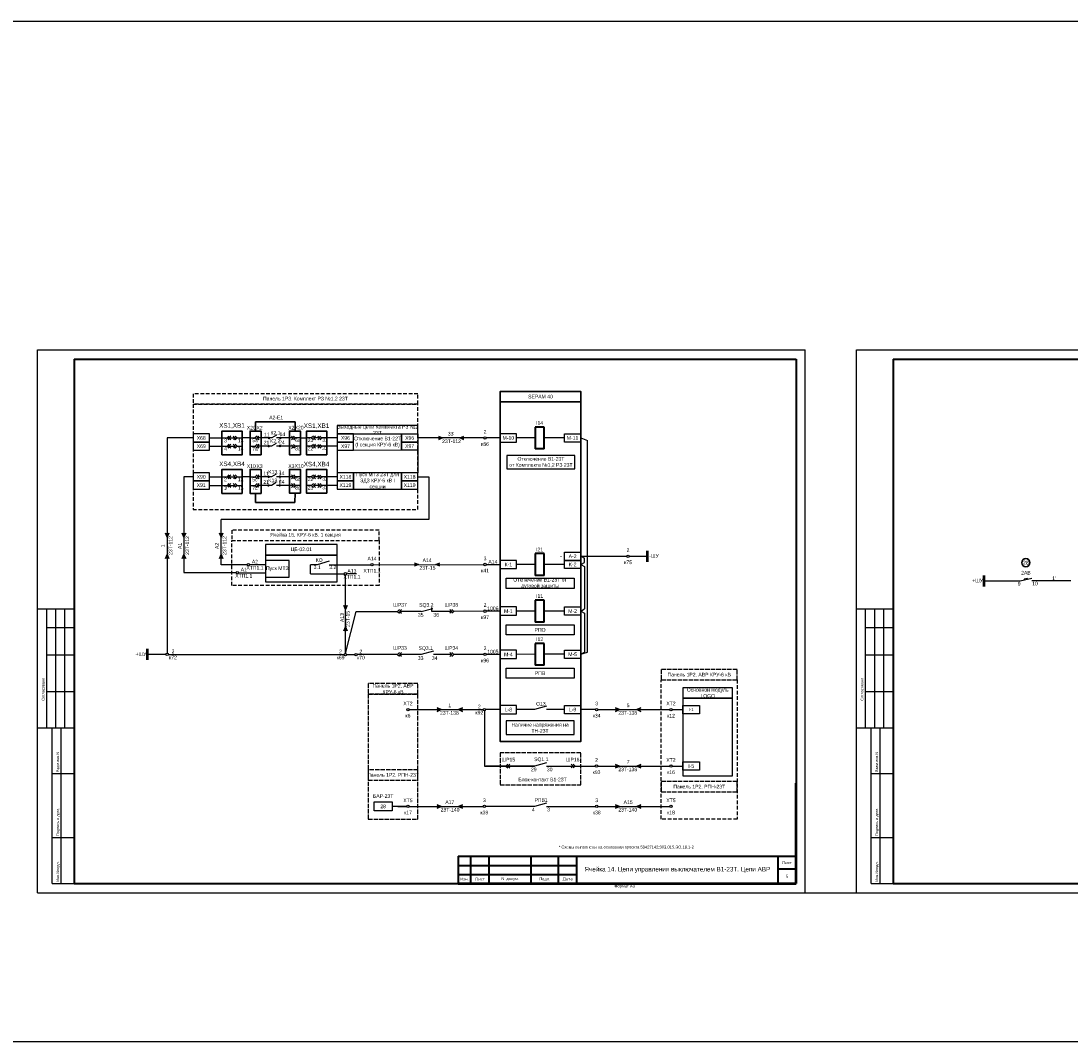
# Model space of a CAD drawing. Header units: millimetres. Extents: x 7700 to 12777, y -2533 to 2568.
# Tile 11 of 74: x 9457 to 10031, y -952 to -393. Entities that reach past the tile are written whole.
import ezdxf
from ezdxf.enums import TextEntityAlignment as Align

# ---------------------------------------------------------------- set-up
doc = ezdxf.new("R2010")
doc.units = ezdxf.units.MM
doc.linetypes.add('ACAD_ISO02W100', pattern=[15, 12, -3])
doc.linetypes.add('JIS_02_2.0', pattern=[3, 2, -1])
doc.layers.add('основная 0.5', color=7, linetype='Continuous', lineweight=50)
doc.styles.add('SIMPLEX', font='txt', dxfattribs={"height": 5})

msp = doc.modelspace()

# ---------------------------------------------------------------- hatches: boundary and pattern name
for points in [[(9592.98, -626.04, 1), (9591.58, -626.04, 1)], [(9593.2, -621.63, 1), (9591.81, -621.63, 1)], [(9599.19, -625.98, 1), (9597.8, -625.98, 1)], [(9599.42, -621.56, 1), (9598.02, -621.56, 1)], [(9592.98, -642.81, 1), (9591.58, -642.81, 1)], [(9599.19, -642.75, 1), (9597.8, -642.75, 1)], [(9592.85, -647.52, 1), (9591.46, -647.52, 1)], [(9599.09, -647.49, 1), (9597.7, -647.49, 1)]]:
    msp.add_hatch(color=256).paths.add_polyline_path(points)
h = msp.add_hatch(color=256)
h.dxf.hatch_style = 1
h.paths.add_polyline_path([(9685.2, -622.5), (9687.42, -621.55), (9685.2, -620.61)])
h = msp.add_hatch(color=256)
h.dxf.hatch_style = 1
h.paths.add_polyline_path([(9699.12, -620.61), (9696.9, -621.55), (9699.12, -622.5)])
h = msp.add_hatch(color=256)
h.dxf.hatch_style = 1
h.paths.add_polyline_path([(9535.82, -673.64), (9536.76, -675.86), (9537.71, -673.64)])
h = msp.add_hatch(color=256)
h.dxf.hatch_style = 1
h.paths.add_polyline_path([(9545.01, -673.64), (9545.95, -675.86), (9546.9, -673.64)])
h = msp.add_hatch(color=256)
h.dxf.hatch_style = 1
h.paths.add_polyline_path([(9565.36, -673.64), (9566.31, -675.86), (9567.26, -673.64)])
h = msp.add_hatch(color=256)
h.dxf.hatch_style = 1
h.paths.add_polyline_path([(9537.71, -687.56), (9536.76, -685.34), (9535.82, -687.56)])
h = msp.add_hatch(color=256)
h.dxf.hatch_style = 1
h.paths.add_polyline_path([(9546.9, -687.56), (9545.95, -685.34), (9545.01, -687.56)])
h = msp.add_hatch(color=256)
h.dxf.hatch_style = 1
h.paths.add_polyline_path([(9567.26, -687.56), (9566.31, -685.34), (9565.36, -687.56)])
h = msp.add_hatch(color=256)
h.dxf.hatch_style = 1
h.paths.add_polyline_path([(9672.04, -691.73), (9674.26, -690.79), (9672.04, -689.84)])
h = msp.add_hatch(color=256)
h.dxf.hatch_style = 1
h.paths.add_polyline_path([(9685.95, -689.84), (9683.73, -690.79), (9685.95, -691.73)])
h = msp.add_hatch(color=256)
h.dxf.hatch_style = 1
h.paths.add_polyline_path([(9633.35, -713.21), (9634.3, -715.43), (9635.25, -713.21)])
h = msp.add_hatch(color=256)
h.dxf.hatch_style = 1
h.paths.add_polyline_path([(9635.25, -727.12), (9634.3, -724.9), (9633.35, -727.12)])
h = msp.add_hatch(color=256)
h.dxf.hatch_style = 1
h.paths.add_polyline_path([(9684.47, -769.23), (9686.69, -770.18), (9684.47, -771.13)])
h = msp.add_hatch(color=256)
h.dxf.hatch_style = 1
h.paths.add_polyline_path([(9698.38, -771.13), (9696.17, -770.18), (9698.38, -769.23)])
h = msp.add_hatch(color=256)
h.dxf.hatch_style = 1
h.paths.add_polyline_path([(9782.04, -769.23), (9784.26, -770.18), (9782.04, -771.13)])
h = msp.add_hatch(color=256)
h.dxf.hatch_style = 1
h.paths.add_polyline_path([(9795.95, -771.13), (9793.73, -770.18), (9795.95, -769.23)])
h = msp.add_hatch(color=256)
h.dxf.hatch_style = 1
h.paths.add_polyline_path([(9782.05, -800.15), (9784.27, -801.1), (9782.05, -802.05)])
h = msp.add_hatch(color=256)
h.dxf.hatch_style = 1
h.paths.add_polyline_path([(9795.96, -802.05), (9793.74, -801.1), (9795.96, -800.15)])
h = msp.add_hatch(color=256)
h.dxf.hatch_style = 1
h.paths.add_polyline_path([(9684.47, -822.21), (9686.69, -823.16), (9684.47, -824.11)])
h = msp.add_hatch(color=7)
h.dxf.hatch_style = 1
h.paths.add_polyline_path([(9698.38, -824.11), (9696.17, -823.16), (9698.38, -822.21)])
h = msp.add_hatch(color=7)
h.dxf.hatch_style = 1
h.paths.add_polyline_path([(9782.05, -822.21), (9784.27, -823.16), (9782.05, -824.11)])
h = msp.add_hatch(color=256)
h.dxf.hatch_style = 1
h.paths.add_polyline_path([(9795.96, -824.11), (9793.74, -823.16), (9795.96, -822.21)])

# ---------------------------------------------------------------- linework, layer by layer
for p, q in [((9465.84, -870.44), (9465.84, -573.39)), ((9465.84, -573.39), (9885.85, -573.39)), ((9465.84, -870.44), (9465.84, -573.39)), ((9885.85, -870.44), (9885.85, -573.39)), ((9885.85, -870.44), (9885.85, -573.39)), ((9913.95, -870.44), (9913.95, -573.39)), ((9913.95, -573.39), (10333.96, -573.39)), ((9913.95, -870.44), (9913.95, -573.39)), ((9596.62, -620), (9594.04, -621.55)), ((9536.76, -621.55), (9536.76, -739.32)), ((9550.91, -621.55), (9536.82, -621.55)), ((9559.91, -621.55), (9566.73, -621.55)), ((9559.91, -626.05), (9566.73, -626.05)), ((9566.73, -621.55), (9574.01, -621.55)), ((9566.73, -621.55), (9569.53, -621.55)), ((9566.73, -626.05), (9574.01, -626.05)), ((9566.73, -626.05), (9569.53, -626.05)), ((9575.04, -621.55), (9577.74, -621.55)), ((9575.04, -626.05), (9577.74, -626.05)), ((9582.17, -621.55), (9577.74, -621.55)), ((9582.12, -626.05), (9584.9, -626.06)), ((9582.14, -621.55), (9584.92, -621.56)), ((9593.81, -626.05), (9585.93, -626.05)), ((9594.04, -621.55), (9585.96, -621.55)), ((9596.39, -624.51), (9593.81, -626.05)), ((9605.81, -621.55), (9596.61, -621.55)), ((9605.81, -626.05), (9596.61, -626.05)), ((9609.6, -621.56), (9606.85, -621.55)), ((9609.72, -626.06), (9606.85, -626.05)), ((9609.6, -621.56), (9613.04, -621.55)), ((9615.8, -621.55), (9613.04, -621.55)), ((9615.8, -626.05), (9613.04, -626.05)), ((9620.28, -621.55), (9616.84, -621.55)), ((9620.28, -626.05), (9616.84, -626.05)), ((9629.82, -621.55), (9621.31, -621.55)), ((9629.82, -626.05), (9621.31, -626.05)), ((9710.04, -621.55), (9673.94, -621.55)), ((9685.2, -620.61), (9687.42, -621.55)), ((9687.42, -621.55), (9685.2, -622.5)), ((9696.9, -621.55), (9699.12, -620.61)), ((9699.12, -622.5), (9696.9, -621.55)), ((9718.99, -621.55), (9711.37, -621.55)), ((9738.07, -621.52), (9727.99, -621.55)), ((9754.11, -621.53), (9743.07, -621.52)), ((9763.11, -621.55), (9766.85, -622.95)), ((9766.85, -738.78), (9766.85, -622.95)), ((9629.82, -628.3), (9629.82, -640.58)), ((9673.94, -628.3), (9673.94, -640.58)), ((9545.95, -642.83), (9545.95, -666.44)), ((9550.91, -642.83), (9545.95, -642.83)), ((9559.91, -642.83), (9566.73, -642.83)), ((9566.73, -642.83), (9574.01, -642.83)), ((9566.73, -642.83), (9569.53, -642.83)), ((9575.04, -642.83), (9577.74, -642.83)), ((9582.14, -642.83), (9577.74, -642.83)), ((9582.12, -642.83), (9584.9, -642.83)), ((9593.81, -642.83), (9585.93, -642.83)), ((9596.39, -641.28), (9593.81, -642.83)), ((9605.81, -642.83), (9596.61, -642.83)), ((9609.72, -642.83), (9606.85, -642.83)), ((9615.8, -642.83), (9613.04, -642.83)), ((9620.28, -642.83), (9616.84, -642.83)), ((9629.82, -642.83), (9621.31, -642.83)), ((9673.94, -642.83), (9680.03, -642.83)), ((9680.03, -642.83), (9680.03, -666.19)), ((9559.91, -647.52), (9566.73, -647.52)), ((9566.73, -647.52), (9574.01, -647.52)), ((9566.73, -647.52), (9569.53, -647.52)), ((9575.04, -647.52), (9577.74, -647.52)), ((9582.14, -647.52), (9584.92, -647.52)), ((9593.81, -647.52), (9585.96, -647.52)), ((9596.39, -645.97), (9593.81, -647.52)), ((9605.81, -647.52), (9596.61, -647.52)), ((9609.72, -647.53), (9606.85, -647.52)), ((9615.8, -647.54), (9613.04, -647.54)), ((9620.28, -647.54), (9616.84, -647.54)), ((9629.82, -647.54), (9621.31, -647.54)), ((9545.95, -666.44), (9545.95, -695.25)), ((9566.31, -690.89), (9566.31, -666.19)), ((9680.03, -666.19), (9566.31, -666.19)), ((9536.76, -675.86), (9535.82, -673.64)), ((9537.71, -673.64), (9536.76, -675.86)), ((9545.95, -675.86), (9545.01, -673.64)), ((9546.9, -673.64), (9545.95, -675.86)), ((9566.31, -675.86), (9565.36, -673.64)), ((9567.26, -673.64), (9566.31, -675.86)), ((9535.82, -687.56), (9536.76, -685.34)), ((9536.76, -685.34), (9537.71, -687.56)), ((9545.01, -687.56), (9545.95, -685.34)), ((9545.95, -685.34), (9546.9, -687.56)), ((9565.36, -687.56), (9566.31, -685.34)), ((9566.31, -685.34), (9567.26, -687.56)), ((9625.47, -689.02), (9618.8, -690.89)), ((9763.11, -686.26), (9765.08, -687.4)), ((9763.11, -686.26), (9788.29, -686.26)), ((9765.08, -689.62), (9765.08, -687.4)), ((9789.62, -686.26), (9799.57, -686.26)), ((9580.58, -690.89), (9566.31, -690.89)), ((9590.49, -690.89), (9581.91, -690.89)), ((9618.8, -690.89), (9615.27, -690.89)), ((9615.27, -695.89), (9615.27, -690.89)), ((9625.47, -690.89), (9648.17, -690.89)), ((9649.5, -690.89), (9710.04, -690.79)), ((9672.04, -689.84), (9674.26, -690.79)), ((9674.26, -690.79), (9672.04, -691.73)), ((9683.73, -690.79), (9685.95, -689.84)), ((9685.95, -691.73), (9683.73, -690.79)), ((9711.37, -690.79), (9718.99, -690.79)), ((9738.07, -690.76), (9727.99, -690.79)), ((9754.11, -690.76), (9743.07, -690.76)), ((9763.11, -690.76), (9765.08, -689.62)), ((9763.11, -690.76), (9765.08, -691.9)), ((9765.08, -691.9), (9765.08, -715.1)), ((9545.95, -695.25), (9574.46, -695.25)), ((9575.79, -695.28), (9590.49, -695.35)), ((9615.27, -695.89), (9633.64, -695.89)), ((9634.3, -739.41), (9634.3, -696.55)), ((9983.8, -699.76), (10003.5, -699.76)), ((10005.68, -698.6), (10005.83, -699.2)), ((10007.37, -698.18), (10007.53, -698.79)), ((10031.34, -699.76), (10009.85, -699.76)), ((9485.84, -715.21), (9465.84, -715.21)), ((9470.84, -780.21), (9470.84, -715.21)), ((9475.84, -780.21), (9475.84, -715.21)), ((9480.84, -780.21), (9480.84, -715.21)), ((9634.3, -715.43), (9633.35, -713.21)), ((9635.25, -713.21), (9634.3, -715.43)), ((9634.32, -739.41), (9640.11, -716.44)), ((9640.11, -716.44), (9662.84, -716.44)), ((9675.8, -716.44), (9663.87, -716.44)), ((9692.53, -716.44), (9681.59, -716.44)), ((9710.04, -716.32), (9693.57, -716.44)), ((9718.99, -716.28), (9711.37, -716.29)), ((9738.07, -716.24), (9727.99, -716.28)), ((9754.11, -716.25), (9743.07, -716.25)), ((9763.11, -716.25), (9765.08, -715.1)), ((9763.11, -716.25), (9765.08, -717.39)), ((9765.08, -717.39), (9765.08, -738.78)), ((9933.95, -715.21), (9913.95, -715.21)), ((9918.95, -780.21), (9918.95, -715.21)), ((9923.95, -780.21), (9923.95, -715.21)), ((9928.95, -780.21), (9928.95, -715.21)), ((9470.84, -725.21), (9485.84, -725.21)), ((9633.35, -727.12), (9634.3, -724.9)), ((9634.3, -724.9), (9635.25, -727.12)), ((9918.95, -725.21), (9933.95, -725.21)), ((9470.84, -740.21), (9485.84, -740.21)), ((9536.1, -739.98), (9525.87, -739.98)), ((9537.43, -739.98), (9633.64, -739.98)), ((9634.96, -740.08), (9639.45, -740.08)), ((9662.84, -739.98), (9640.77, -740.07)), ((9670.14, -740), (9663.87, -739.98)), ((9675.8, -740.02), (9670.14, -740)), ((9682.47, -738.15), (9675.8, -740.02)), ((9692.52, -740), (9682.47, -740.02)), ((9738.07, -739.92), (9727.99, -739.95)), ((9754.11, -739.92), (9743.07, -739.92)), ((9763.11, -739.92), (9765.08, -738.78)), ((9763.11, -739.92), (9766.85, -738.78)), ((9918.95, -740.21), (9933.95, -740.21)), ((9470.84, -760.21), (9485.84, -760.21)), ((9918.95, -760.21), (9933.95, -760.21)), ((9686.69, -770.18), (9684.47, -769.23)), ((9698.38, -769.23), (9696.17, -770.18)), ((9784.26, -770.18), (9782.04, -769.23)), ((9795.95, -769.23), (9793.73, -770.18)), ((9684.47, -771.13), (9686.69, -770.18)), ((9696.17, -770.18), (9698.38, -771.13)), ((9710.34, -770.84), (9710.34, -801.1)), ((9718.99, -770.18), (9711, -770.18)), ((9771.09, -770.18), (9763.11, -770.18)), ((9782.04, -771.13), (9784.26, -770.18)), ((9793.73, -770.18), (9795.95, -771.13)), ((9813.1, -770.18), (9819.01, -770.18)), ((9465.84, -780.21), (9485.84, -780.21)), ((9473.84, -865.39), (9473.84, -780.21)), ((9478.71, -865.39), (9478.71, -780.21)), ((9913.95, -780.21), (9933.95, -780.21)), ((9921.95, -865.39), (9921.95, -780.21)), ((9926.83, -865.39), (9926.83, -780.21)), ((9710.34, -801.1), (9737.71, -801.1)), ((9737.71, -801.1), (9711.1, -801.1)), ((9744.38, -801.1), (9771.04, -801.1)), ((9784.27, -801.1), (9782.05, -800.15)), ((9782.05, -802.05), (9784.27, -801.1)), ((9795.96, -800.15), (9793.74, -801.1)), ((9793.74, -801.1), (9795.96, -802.05)), ((9813.1, -801.1), (9819.01, -801.1)), ((9473.84, -805.21), (9485.84, -805.21)), ((9921.95, -805.21), (9933.95, -805.21)), ((9744.38, -821.3), (9737.71, -823.16)), ((9667.87, -823.16), (9659.96, -823.16)), ((9663.03, -823.16), (9667.87, -823.16)), ((9686.69, -823.16), (9684.47, -822.21)), ((9684.47, -824.11), (9686.69, -823.16)), ((9737.71, -823.16), (9711, -823.16)), ((9744.38, -823.16), (9771.16, -823.16)), ((9795.96, -822.21), (9793.74, -823.16)), ((9793.74, -823.16), (9795.96, -824.11)), ((9473.84, -840.21), (9485.84, -840.21)), ((9921.95, -840.21), (9933.95, -840.21)), ((9473.84, -865.39), (9485.84, -865.39)), ((9921.95, -865.39), (9933.95, -865.39)), ((9465.84, -870.44), (9885.85, -870.44)), ((9913.95, -870.44), (10333.97, -870.44))]:
    msp.add_line(p, q)
at = {"lineweight": 40}
for p, q in [((9485.84, -578.39), (9880.93, -578.39)), ((9880.93, -578.39), (9880.93, -865.39)), ((9933.95, -578.39), (10329.05, -578.39)), ((9743.07, -615.55), (9738.07, -615.55)), ((9738.07, -615.55), (9738.07, -627.55)), ((9743.07, -627.55), (9743.07, -615.55)), ((9743.07, -627.55), (9738.07, -627.55)), ((9743.07, -684.79), (9738.07, -684.79)), ((9738.07, -684.79), (9738.07, -696.79)), ((9743.07, -696.79), (9743.07, -684.79)), ((9743.07, -696.79), (9738.07, -696.79)), ((9743.07, -710.28), (9738.07, -710.28)), ((9738.07, -710.28), (9738.07, -722.28)), ((9743.07, -722.28), (9743.07, -710.28)), ((9743.07, -722.28), (9738.07, -722.28)), ((9743.07, -733.95), (9738.07, -733.95)), ((9738.07, -733.95), (9738.07, -745.95)), ((9743.07, -745.95), (9743.07, -733.95)), ((9743.07, -745.95), (9738.07, -745.95)), ((9695.93, -850.4), (9760.93, -850.4)), ((9695.93, -855.4), (9760.93, -855.4)), ((9870.93, -850.39), (9870.93, -865.39)), ((9695.93, -860.4), (9760.93, -860.4)), ((9870.93, -857.39), (9880.93, -857.39)), ((9485.84, -865.39), (9880.93, -865.39)), ((9933.95, -865.39), (10329.05, -865.39))]:
    msp.add_line(p, q, dxfattribs=at)
at = {"linetype": 'Continuous', "lineweight": 40}
for p, q in [((9485.84, -578.39), (9485.84, -865.39)), ((9933.95, -578.39), (9933.95, -865.39))]:
    msp.add_line(p, q, dxfattribs=at)
at = {"lineweight": 35}
for p, q in [((9585.14, -612.75), (9606.76, -612.7)), ((9585.15, -617.75), (9585.14, -612.75)), ((9606.76, -612.7), (9606.77, -617.7)), ((9585.1, -651.87), (9585.09, -656.79)), ((9606.71, -656.84), (9606.72, -651.84)), ((9585.09, -656.79), (9606.71, -656.84))]:
    msp.add_line(p, q, dxfattribs=at)
at = {"color": 5, "lineweight": 50}
msp.add_line((9799.57, -689.26), (9799.57, -683.26), dxfattribs=at)
at = {"color": 1, "lineweight": 50}
for p, q in [((9983.8, -702.76), (9983.8, -696.76)), ((9526.01, -742.98), (9526.01, -736.98))]:
    msp.add_line(p, q, dxfattribs=at)
at = {"color": 7}
for p, q in [((10003.5, -699.76), (10009.85, -698.24)), ((10005.68, -698.6), (10007.37, -698.18)), ((9675.8, -716.44), (9682.15, -714.92)), ((9681.59, -716.44), (9681.59, -714.35)), ((9710.04, -739.99), (9693.55, -740)), ((9718.99, -739.95), (9711.37, -739.96)), ((9744.39, -768.32), (9737.72, -770.18)), ((9669.2, -770.18), (9709.68, -770.18)), ((9737.72, -770.18), (9727.99, -770.18)), ((9754.11, -770.18), (9744.39, -770.18)), ((9772.42, -770.18), (9811.78, -770.18)), ((9744.38, -799.24), (9737.71, -801.1)), ((9772.37, -801.1), (9811.78, -801.1)), ((9669.2, -823.16), (9709.68, -823.16)), ((9698.38, -822.21), (9696.17, -823.16)), ((9696.17, -823.16), (9698.38, -824.11)), ((9772.49, -823.16), (9811.78, -823.16)), ((9784.27, -823.16), (9782.05, -822.21)), ((9782.05, -824.11), (9784.27, -823.16))]:
    msp.add_line(p, q, dxfattribs=at)
at = {"linetype": 'Continuous'}
for p, q in [((9485.84, -724.38), (9485.84, -744.38)), ((9933.95, -724.38), (9933.95, -744.38)), ((9485.84, -764.38), (9485.84, -784.38)), ((9933.95, -764.38), (9933.95, -784.38))]:
    msp.add_line(p, q, dxfattribs=at)
at = {"color": 1}
msp.add_line((9885.85, -870.44), (9913.95, -870.44), dxfattribs=at)
at = {"color": 2}
msp.add_lwpolyline([(7699.67, -393.4), (12299.84, -393.4), (12299.84, -952.06), (7699.67, -952.06)], close=True, dxfattribs=at)
at = {"color": 32, "linetype": 'JIS_02_2.0', "true_color": 0xcd6928}
for points in [[(9673.94, -597.35), (9673.94, -597.35), (9550.91, -597.35), (9550.91, -603.03), (9673.94, -603.03), (9673.94, -597.35)], [(9652.7, -671.98), (9652.7, -671.98), (9572.15, -671.98), (9572.15, -677.66), (9652.7, -677.66), (9652.7, -671.98)]]:
    msp.add_lwpolyline(points, dxfattribs=at)
at = {"lineweight": 30}
msp.add_lwpolyline([(9718.99, -596.06), (9718.99, -596.06), (9763.11, -596.06), (9763.11, -601.74), (9718.99, -601.74), (9718.99, -596.06)], dxfattribs=at)
at = {"color": 32, "linetype": 'JIS_02_2.0', "true_color": 0xcd6928}
for points in [[(9673.94, -603.03), (9550.91, -603.03), (9550.91, -660.67), (9673.94, -660.67)], [(9572.15, -677.66), (9652.7, -677.66), (9652.7, -702.3), (9572.15, -702.3)], [(9807.16, -753.89), (9848.65, -753.89), (9848.65, -830.19), (9807.16, -830.19)]]:
    msp.add_lwpolyline(points, close=True, dxfattribs=at)
at = {"lineweight": 30}
msp.add_lwpolyline([(9718.99, -601.74), (9763.11, -601.74), (9763.11, -787.64), (9718.99, -787.64)], close=True, dxfattribs=at)
at = {"color": 7}
for points in [[(9550.91, -623.8), (9559.91, -623.8), (9559.91, -619.3), (9550.91, -619.3)], [(9629.82, -619.28), (9673.97, -619.3), (9673.96, -614.78), (9629.81, -614.78)], [(9629.82, -623.8), (9638.82, -623.8), (9638.82, -619.3), (9629.82, -619.3)], [(9638.81, -619.29), (9664.97, -619.3), (9664.94, -628.3), (9638.82, -628.32)], [(9673.96, -623.8), (9664.96, -623.8), (9664.97, -619.3), (9673.97, -619.3)], [(9550.91, -628.3), (9559.91, -628.3), (9559.91, -623.8), (9550.91, -623.8)], [(9629.82, -628.3), (9638.82, -628.3), (9638.82, -623.8), (9629.82, -623.8)], [(9673.94, -628.3), (9664.94, -628.3), (9664.96, -623.8), (9673.96, -623.8)], [(9550.91, -645.08), (9559.91, -645.08), (9559.91, -640.58), (9550.91, -640.58)], [(9629.82, -645.08), (9638.82, -645.08), (9638.82, -640.58), (9629.82, -640.58)], [(9638.82, -649.58), (9664.94, -649.58), (9664.94, -640.58), (9638.82, -640.58)], [(9550.91, -649.58), (9559.91, -649.58), (9559.91, -645.08), (9550.91, -645.08)], [(9629.82, -649.58), (9638.82, -649.58), (9638.82, -645.08), (9629.82, -645.08)], [(9763.11, -688.51), (9754.11, -688.51), (9754.11, -684.01), (9763.11, -684.01)], [(9763.11, -693.01), (9754.11, -693.01), (9754.11, -688.51), (9763.11, -688.51)], [(9763.11, -718.5), (9754.11, -718.5), (9754.11, -714), (9763.11, -714)], [(9718.99, -772.43), (9727.99, -772.43), (9727.99, -767.93), (9718.99, -767.93)], [(9763.11, -772.43), (9754.11, -772.43), (9754.11, -767.93), (9763.11, -767.93)], [(9722.2, -783.82), (9759.42, -783.82), (9759.42, -776.4), (9722.2, -776.4)], [(9828.01, -803.35), (9819.01, -803.35), (9819.01, -798.85), (9828.01, -798.85)]]:
    msp.add_lwpolyline(points, close=True, dxfattribs=at)
at = {"lineweight": 35}
for points in [[(9566.73, -630.87), (9577.74, -630.87), (9577.74, -617.75), (9566.73, -617.77)], [(9588.16, -630.87), (9582.14, -630.87), (9582.14, -617.75), (9588.16, -617.75)], [(9609.73, -630.87), (9603.71, -630.87), (9603.68, -617.75), (9609.7, -617.75)], [(9624.08, -630.87), (9613.06, -630.87), (9613.04, -617.75), (9624.05, -617.75)], [(9566.73, -651.87), (9577.74, -651.87), (9577.74, -638.74), (9566.73, -638.77)], [(9588.16, -651.86), (9582.14, -651.87), (9582.14, -638.76), (9588.16, -638.76)], [(9609.73, -651.84), (9603.71, -651.84), (9603.68, -638.76), (9609.7, -638.76)], [(9624.08, -651.84), (9613.06, -651.84), (9613.04, -638.76), (9624.05, -638.76)]]:
    msp.add_lwpolyline(points, close=True, dxfattribs=at)
for points in [[(9718.99, -623.8), (9727.99, -623.8), (9727.99, -619.3), (9718.99, -619.3)], [(9763.11, -623.8), (9754.11, -623.8), (9754.11, -619.3), (9763.11, -619.3)], [(9722.68, -638.52), (9759.9, -638.52), (9759.9, -631.11), (9722.68, -631.11)], [(9664.94, -645.08), (9673.94, -645.08), (9673.94, -640.58), (9664.94, -640.58)], [(9664.94, -649.58), (9673.94, -649.58), (9673.94, -645.08), (9664.94, -645.08)], [(9590.49, -700.2), (9629.87, -700.2), (9629.87, -685.61), (9590.49, -685.61)], [(9590.49, -697.64), (9603.56, -697.64), (9603.56, -688.64), (9590.49, -688.64)], [(9718.99, -693.04), (9727.99, -693.04), (9727.99, -688.54), (9718.99, -688.54)], [(9759.42, -703.83), (9722.2, -703.83), (9722.2, -698.32), (9759.42, -698.32)], [(9718.99, -718.53), (9727.99, -718.53), (9727.99, -714.03), (9718.99, -714.03)], [(9759.42, -729.31), (9722.2, -729.31), (9722.2, -723.81), (9759.42, -723.81)], [(9718.99, -742.2), (9727.99, -742.2), (9727.99, -737.7), (9718.99, -737.7)], [(9763.11, -742.17), (9754.11, -742.17), (9754.11, -737.67), (9763.11, -737.67)], [(9759.42, -752.99), (9722.2, -752.99), (9722.2, -747.49), (9759.42, -747.49)], [(9828.01, -772.43), (9819.01, -772.43), (9819.01, -767.93), (9828.01, -767.93)], [(9659.96, -825.66), (9649.96, -825.66), (9649.96, -820.66), (9659.96, -820.66)]]:
    msp.add_lwpolyline(points, close=True)
for points in [[(9570.57, -620.52), (9569.53, -621.55), (9570.57, -622.59)], [(9570.57, -625.02), (9569.53, -626.05), (9570.57, -627.09)], [(9571.6, -620.52), (9570.57, -621.55), (9571.6, -622.59)], [(9571.6, -625.02), (9570.57, -626.05), (9571.6, -627.09)], [(9572.97, -620.52), (9574.01, -621.55), (9572.98, -622.59)], [(9572.97, -625.02), (9574.01, -626.05), (9572.98, -627.09)], [(9574.01, -620.52), (9575.04, -621.55), (9574.01, -622.59)], [(9574.01, -625.02), (9575.04, -626.05), (9574.01, -627.09)], [(9585.93, -625.02), (9584.9, -626.06), (9585.93, -627.09)], [(9585.95, -620.52), (9584.92, -621.56), (9585.96, -622.59)], [(9586.96, -625.02), (9585.93, -626.05), (9586.97, -627.09)], [(9586.99, -620.52), (9585.96, -621.55), (9586.99, -622.59)], [(9604.78, -620.54), (9605.81, -621.55), (9604.78, -622.61)], [(9604.78, -625.25), (9605.81, -626.27), (9604.78, -627.32)], [(9605.81, -620.54), (9606.85, -621.55), (9605.82, -622.61)], [(9605.81, -625.04), (9606.85, -626.05), (9605.82, -627.11)], [(9616.83, -620.55), (9615.8, -621.55), (9616.84, -622.62)], [(9616.83, -625.05), (9615.8, -626.05), (9616.84, -627.12)], [(9617.87, -620.55), (9616.84, -621.55), (9617.87, -622.62)], [(9617.87, -625.05), (9616.84, -626.05), (9617.87, -627.12)], [(9619.24, -620.55), (9620.28, -621.55), (9619.25, -622.61)], [(9619.24, -625.05), (9620.28, -626.05), (9619.25, -627.11)], [(9620.28, -620.55), (9621.31, -621.55), (9620.28, -622.61)], [(9620.28, -625.05), (9621.31, -626.05), (9620.28, -627.11)], [(9570.57, -641.79), (9569.53, -642.83), (9570.57, -643.86)], [(9571.6, -641.79), (9570.57, -642.83), (9571.6, -643.86)], [(9572.97, -641.8), (9574.01, -642.83), (9572.98, -643.86)], [(9574.01, -641.8), (9575.04, -642.83), (9574.01, -643.86)], [(9586.96, -641.79), (9585.93, -642.83), (9586.97, -643.86)], [(9604.78, -641.81), (9605.81, -642.83), (9604.78, -643.88)], [(9605.81, -641.81), (9606.85, -642.83), (9605.82, -643.88)], [(9616.83, -641.82), (9615.8, -642.83), (9616.84, -643.89)], [(9617.87, -641.82), (9616.84, -642.83), (9617.87, -643.89)], [(9619.24, -641.82), (9620.28, -642.83), (9619.25, -643.88)], [(9620.28, -641.82), (9621.31, -642.83), (9620.28, -643.88)], [(9570.57, -646.49), (9569.53, -647.52), (9570.57, -648.55)], [(9571.6, -646.49), (9570.57, -647.52), (9571.6, -648.55)], [(9572.97, -646.49), (9574.01, -647.52), (9572.98, -648.55)], [(9574.01, -646.49), (9575.04, -647.52), (9574.01, -648.55)], [(9585.95, -646.49), (9584.92, -647.52), (9585.96, -648.55)], [(9586.99, -646.48), (9585.96, -647.52), (9586.99, -648.55)], [(9604.78, -646.51), (9605.81, -647.52), (9604.78, -648.57)], [(9605.81, -646.5), (9606.85, -647.52), (9605.82, -648.57)], [(9616.83, -646.54), (9615.8, -647.54), (9616.84, -648.6)], [(9617.87, -646.53), (9616.84, -647.54), (9617.87, -648.6)], [(9619.24, -646.53), (9620.28, -647.54), (9619.25, -648.59)], [(9620.28, -646.53), (9621.31, -647.54), (9620.28, -648.59)], [(9590.49, -685.61), (9590.49, -685.61), (9629.87, -685.61), (9629.87, -679.92), (9590.49, -679.92), (9590.49, -685.61)], [(9663.87, -715.41), (9662.84, -716.44), (9663.87, -717.47)], [(9664.91, -715.41), (9663.87, -716.44), (9664.91, -717.47)], [(9691.5, -715.41), (9692.53, -716.44), (9691.5, -717.47)], [(9692.53, -715.41), (9693.57, -716.44), (9692.53, -717.47)], [(9663.87, -738.95), (9662.84, -739.98), (9663.87, -741.01)], [(9664.91, -738.95), (9663.87, -739.98), (9664.91, -741.01)], [(9691.5, -738.98), (9692.53, -740.02), (9691.5, -741.05)], [(9692.53, -738.98), (9693.57, -740.02), (9692.53, -741.05)], [(9723.17, -800.07), (9722.13, -801.1), (9723.17, -802.13)], [(9724.2, -800.07), (9723.17, -801.1), (9724.2, -802.13)], [(9757.89, -800.07), (9758.92, -801.1), (9757.89, -802.13)], [(9758.92, -800.07), (9759.96, -801.1), (9758.92, -802.13)]]:
    msp.add_lwpolyline(points)
at = {"color": 7}
msp.add_lwpolyline([(9585.93, -641.79), (9584.9, -642.83), (9585.93, -643.86)], dxfattribs=at)
at = {"color": 32, "linetype": 'ACAD_ISO02W100', "ltscale": 0.2, "true_color": 0xcd6928}
for points in [[(9848.65, -748.21), (9848.65, -748.21), (9807.16, -748.21), (9807.16, -753.89), (9848.65, -753.89), (9848.65, -748.21)], [(9673.94, -755.97), (9673.94, -755.97), (9646.78, -755.97), (9646.78, -761.66), (9673.94, -761.66), (9673.94, -755.97)], [(9673.94, -763.57), (9673.94, -761.66), (9646.78, -761.66), (9646.78, -830.19), (9673.94, -830.19), (9673.94, -763.57)], [(9763.11, -793.83), (9763.11, -793.83), (9718.99, -793.83), (9718.99, -811.37), (9763.11, -811.37), (9763.11, -793.83)], [(9673.94, -803.05), (9673.94, -803.05), (9646.78, -803.05), (9646.78, -808.74), (9673.94, -808.74), (9673.94, -803.05)], [(9848.65, -809.5), (9848.65, -809.5), (9807.16, -809.5), (9807.16, -815.19), (9848.65, -815.19), (9848.65, -809.5)]]:
    msp.add_lwpolyline(points, dxfattribs=at)
at = {"ltscale": 0.2}
for points in [[(9846.11, -758.18), (9846.11, -758.18), (9819.01, -758.18), (9819.01, -763.86), (9846.11, -763.86), (9846.11, -758.18)], [(9846.11, -763.86), (9846.11, -763.86), (9819.01, -763.86), (9819.01, -806.44), (9846.11, -806.44), (9846.11, -763.86)]]:
    msp.add_lwpolyline(points, dxfattribs=at)
for centre in [(9710.71, -621.55), (9575.13, -695.25), (9581.24, -690.89), (9648.83, -690.89), (9710.71, -690.79), (9634.3, -695.89), (9710.71, -716.31), (9536.76, -739.98), (9634.3, -740.08), (9640.11, -740.08), (9668.53, -770.18), (9710.34, -770.18), (9771.76, -770.18), (9812.44, -770.18), (9771.7, -801.1), (9812.44, -801.1), (9668.53, -823.16), (9710.34, -823.16), (9771.83, -823.16)]:
    msp.add_circle(centre, 0.663)
at = {"color": 7}
for centre in [(9788.96, -686.26), (9710.71, -739.99), (9812.44, -823.16)]:
    msp.add_circle(centre, 0.663, dxfattribs=at)
at = {"lineweight": 30}
msp.add_circle((10006.64, -689.79), 2.25, dxfattribs=at)
at = {"layer": 'основная 0.5', "color": 0}
for p, q in [((9880.93, -865.39), (9880.93, -810.39)), ((9695.93, -865.39), (9880.93, -865.39))]:
    msp.add_line(p, q, dxfattribs=at)
at = {"layer": 'основная 0.5', "lineweight": 40}
for p, q in [((9695.93, -850.4), (9695.93, -865.39)), ((9702.93, -865.39), (9702.93, -850.4)), ((9712.93, -865.39), (9712.93, -850.4)), ((9735.93, -865.39), (9735.93, -850.4)), ((9750.93, -865.39), (9750.93, -850.4)), ((9760.93, -865.39), (9760.93, -850.39)), ((9760.93, -850.39), (9880.93, -850.39))]:
    msp.add_line(p, q, dxfattribs=at)

# ---------------------------------------------------------------- texts
at = {"color": 7, "style": 'SIMPLEX'}
msp.add_text('A2-E1', height=2, rotation=360, dxfattribs=at).set_placement((9596.44, -611.38), align=Align.CENTER)
for s, p in [('3', (9567.94, -623.96)), ('13', (9575.44, -623.95)), ('5a', (9583.33, -623.84)), ('6a', (9606.81, -623.82)), ('23', (9613.69, -623.8)), ('33', (9621.62, -623.65)), ('32', (9621.62, -628.15)), ('4', (9567.94, -628.46)), ('14', (9575.44, -628.45)), ('7a', (9583.31, -628.55)), ('8a', (9606.81, -628.32)), ('22', (9613.69, -628.3)), ('2', (9567.94, -645.23)), ('12', (9575.44, -645.22)), ('5c', (9583.31, -645.32)), ('6c', (9606.81, -645.09)), ('22', (9613.69, -645.07)), ('32', (9621.62, -644.92)), ('3', (9567.94, -649.93)), ('13', (9575.44, -649.92)), ('7с', (9583.33, -650.01)), ('8c', (9606.81, -649.78)), ('23', (9613.69, -649.78)), ('33', (9621.62, -649.63))]:
    msp.add_text(s, height=2, rotation=360, dxfattribs=at).set_placement(p)
at = {"color": 4, "style": 'SIMPLEX'}
for s, p in [('23Т-112', (9692.37, -624.34)), ('23Т-15', (9679.21, -693.57)), ('23Т-138', (9691.21, -772.96)), ('23Т-138', (9788.78, -772.96)), ('23Т-138', (9788.79, -803.88)), ('23Т-140', (9691.57, -825.94)), ('23Т-140', (9788.79, -825.94))]:
    msp.add_text(s, height=2, dxfattribs=at).set_placement(p, align=Align.CENTER)
for s, p in [('23Т-112', (9539.55, -680.39)), ('23Т-112', (9548.74, -680.39)), ('23Т-112', (9569.09, -680.39)), ('23Т-15', (9636.59, -720.54))]:
    msp.add_text(s, height=2, rotation=90, dxfattribs=at).set_placement(p, align=Align.CENTER)
at = {"color": 7, "style": 'SIMPLEX'}
for s, p in [('3.1', (9616.93, -693.26)), ('3.2', (9625.51, -693.26)), ('9', (10002.22, -702.27)), ('10', (10010.1, -702.23)), ('SQ3.2', (9674.67, -713.93)), ('35', (9673.98, -719.38)), ('36', (9682.45, -719.36)), ('33', (9673.94, -742.95)), ('SQ3.1', (9674.34, -737.5)), ('34', (9681.61, -742.97)), ('О13', (9738.66, -767.97)), ('SQ1.1', (9737.56, -798.37)), ('29', (9735.85, -803.91)), ('30', (9744.55, -803.91)), ('РПВ1', (9737.8, -820.65)), ('4', (9736.39, -825.9)), ('3', (9744.68, -825.89))]:
    msp.add_text(s, height=2, dxfattribs=at).set_placement(p)
at = {"linetype": 'Continuous', "style": 'SIMPLEX'}
for s, p in [('Согласовано', (9469.67, -765.33)), ('Согласовано', (9917.78, -765.33)), ('Взам.инв.N', (9477.67, -804.33)), ('Взам.инв.N', (9925.78, -804.33)), ('Подпись и дата', (9477.67, -839.33)), ('Подпись и дата', (9925.78, -839.33)), ('Инв.Nподл.', (9477.67, -864.33)), ('Инв.Nподл.', (9925.78, -864.33))]:
    msp.add_text(s, height=1.5, rotation=90, dxfattribs=at).set_placement(p)
at = {"style": 'SIMPLEX'}
msp.add_text('Блок-контакт В1-23Т', height=2, dxfattribs=at).set_placement((9728.92, -809.44))
at = {"color": 7, "attachment_point": 5, "style": 'SIMPLEX'}
for s, insert, char_height, width in [('{\\C256;Панель 1Р3. Комплект РЗ №1,2 23Т}', (9612.43, -600.19), 2, 123.039), ('{\\C256;SEPAM 40}', (9741.05, -598.9), 2, 44.125), ('Х20', (9582.8, -615.94), 2, 9), ('Х2', (9587.32, -615.96), 2, 9), ('Х2', (9604.74, -615.92), 2, 9), ('Х20', (9608.97, -615.89), 2, 9), ('Выходные цепи Комплекта РЗ №2 23Т', (9651.88, -617.07), 2, 44.1251), ('I14', (9740.57, -613.3), 2, 4.7461), ('Х68', (9555.41, -621.55), 2, 9), ('11', (9591.35, -619.66), 2, 9), ('К2.1', (9596.07, -618.76), 2, 9), ('14', (9599.8, -619.55), 2, 9), ('X96', (9634.32, -621.55), 2, 9), ('Отключение В1-22Т \\P(I секция КРУ-6 кВ)', (9651.88, -623.81), 2, 26.1252), ('X96', (9669.46, -621.52), 2, 9), ("33'", (9692.16, -619.23), 2, 4.7461), ('\\pt10;2\\P\\Pк86', (9710.71, -621.55), 2, 4.7461), ('M-10', (9723.49, -621.55), 2, 9), ('M-11', (9758.61, -621.55), 2, 9), ('X69', (9555.41, -626.05), 2, 9), ('21', (9591.13, -624.06), 2, 9), ('K2.2', (9595.85, -623.18), 2, 9), ('24', (9599.58, -623.98), 2, 9), ('X97', (9634.32, -626.05), 2, 9), ('X97', (9669.46, -626.02), 2, 9), ('Отключение В1-23Т \\Pот Комплекта №1,2 РЗ 23Т', (9741.29, -634.82), 2, 37.2194), ('Х10', (9582.8, -636.95), 2, 9), ('Х3', (9587.32, -636.97), 2, 9), ('Х3', (9604.74, -636.93), 2, 9), ('Х10', (9608.97, -636.9), 2, 9), ('Х90', (9555.41, -642.83), 2, 9), ('11', (9590.95, -640.96), 2, 9), ('K13.1', (9595.67, -640.08), 2, 9), ('K13.2', (9595.67, -644.77), 2, 9), ('14', (9599.4, -640.87), 2, 9), ('X118', (9634.32, -642.83), 2, 9), ('Пуск МТЗ 23Т для ЗДЗ КРУ-6 кВ I секции ', (9651.88, -645.08), 2, 26.1251), ('X118', (9669.44, -642.83), 2, 9), ('Х91', (9555.41, -647.33), 2, 9), ('21', (9590.95, -645.65), 2, 9), ('24', (9599.4, -645.56), 2, 9), ('X119', (9634.32, -647.33), 2, 9), ('X119', (9669.44, -647.33), 2, 9), ('{\\C256;Ячейка 15. КРУ-6 кВ. 1 секция}', (9612.43, -674.82), 2, 80.5583), ('{\\C256;ЦБ-02.01}', (9610.18, -682.77), 2, 39.3782), ('I21', (9740.57, -682.54), 2, 4.7461), ('2\\P\\pt10;\\P\\pt8;к75', (9788.96, -686.26), 2, 9), ('\\pt10;A2\\P\\ptz;{\\C256;ХТП1.1}', (9584.81, -690.89), 2, 4.7461), ('КО', (9619.93, -688.35), 2, 4.7461), ('\\pt10;A14\\P\\P\\ptz;{\\C256;ХТП1.1}', (9648.83, -690.89), 2, 4.7461), ('A14', (9679, -688.46), 2, 4.7461), ('3\\P\\Pк41', (9710.71, -690.79), 2, 4.7461), ('A14', (9714.99, -689.32), 2, 4.7461), ('-', (9752.23, -686.26), 2, 4.7461), ('A-2', (9758.61, -686.26), 2, 9), ('-ШУ', (9803.16, -686.05), 2, 9), ('A1\\P{\\C256;ХТП1.1}', (9578.7, -695.25), 2, 4.7461), ('Пуск МТЗ ', (9597.02, -693.14), 2, 13.0625), ('{\\LA13\\P\\l\\C256;ХТП1.1}', (9637.87, -695.89), 2, 4.7461), ('К-1', (9723.49, -690.79), 2, 9), ('K-2', (9758.61, -690.76), 2, 9), ('2АВ', (10006.68, -695.27), 2, 4.384), ('Отключение В1-23Т от дуговой защиты ', (9740.81, -701.07), 2, 37.2194), ('+ШУ', (9980.21, -699.55), 2, 4.384), ("1'", (10022.08, -698.29), 2, 4.384), ('ШР37', (9664.16, -712.9), 2, 4.7461), ('ШР38', (9692.24, -712.9), 2, 4.7461), ('2\\P\\pt10;\\P\\pt8;к97', (9710.71, -716.31), 2, 4.7461), ('I11', (9740.57, -708.03), 2, 4.7461), ('1006', (9714.99, -714.81), 2, 4.7461), ('M-1', (9723.49, -716.28), 2, 9), ('M-2', (9758.61, -716.25), 2, 9), ('РПО', (9740.81, -726.56), 2, 37.2194), ('ШР33', (9664.16, -736.44), 2, 4.7461), ('ШР34', (9692.24, -736.48), 2, 4.7461), ('I12', (9740.57, -731.7), 2, 4.7461), ('+ШУ', (9522.42, -739.77), 2, 9), ('2\\P\\pt8;к72', (9539.96, -739.98), 2, 9), ('2\\P\\pt8;к69', (9631.67, -740.02), 2, 4.7461), ('2\\P\\pt8;к70', (9642.76, -740.08), 2, 4.7461), ('2\\P\\P\\pt8;к96', (9710.71, -739.99), 2, 37.2194), ('1005', (9714.99, -738.48), 2, 4.7461), ('M-4', (9723.49, -739.95), 2, 9), ('M-5', (9758.61, -739.92), 2, 9), ('РПВ', (9740.81, -750.24), 2, 37.2194), ('Панель 1Р2. АВР КРУ-6 кВ', (9827.91, -751.05), 2, 41.4894), ('Основной модуль LOGO', (9832.56, -761.02), 2, 27.0982), ('ХТ2\\P\\Pк6', (9668.53, -770.18), 2, 4.3445), ('1', (9691.43, -767.86), 2, 4.3445), ('2{\\L\\P\\pt8;}к92', (9707.6, -770.18), 2, 4.3445), ('L-8', (9723.49, -770.18), 2, 9), ('L-9', (9758.61, -770.18), 2, 9), ('3\\P{\\L\\P\\pt8;}к34', (9771.76, -770.18), 2, 9), ('5', (9788.99, -767.86), 2, 4.3445), ('ХТ2\\P\\Pк12', (9812.44, -770.18), 2, 9), ('I-1', (9823.51, -770.18), 1.6, 9), ('Наличие напряжения на ТН-23Т', (9740.81, -780.11), 2, 37.2194), ('ШР15', (9723.45, -797.56), 2, 4.3445), ('ШР16', (9758.64, -797.56), 2, 4.3445), ('2{\\L\\P\\P\\pt8;}к93', (9771.7, -801.1), 2, 4.3445), ('7', (9789, -798.78), 2, 4.3445), ('ХТ2\\P\\Pк16', (9812.44, -801.1), 2, 37.2194), ('I-5', (9823.51, -801.1), 2, 9), ('Панель 1Р2. РПН-23Т', (9827.91, -812.34), 2, 41.4894), ('БАР-23Т', (9654.96, -817.5), 2, 12.3717), ('ХТ5\\P\\Pк17', (9668.53, -823.16), 2, 4.3445), ('А17', (9691.43, -820.84), 2, 4.3445), ('3\\P\\Pк39', (9710.34, -823.16), 2, 4.3445), ('3{\\L\\P\\P\\pt8;}к38', (9771.83, -823.16), 2, 4.3445), ('А15', (9789, -820.84), 2, 4.3445), ('ХТ5\\P\\Pк18', (9812.44, -823.16), 2, 4.3445), ('28', (9654.96, -823.16), 2, 9.9995)]:
    msp.add_mtext(s, dxfattribs=dict(at, insert=insert, char_height=char_height, width=width))
at = {"lineweight": 50, "char_height": 2.5, "width": 12.5578, "attachment_point": 5, "rotation": 0.13778, "style": 'SIMPLEX'}
for s, insert in [('XS1,XB1', (9572.23, -614.92)), ('XS1,XB1', (9618.5, -615.06)), ('XS4,XB4', (9572.23, -635.93)), ('XS4,XB4', (9618.5, -636.07))]:
    msp.add_mtext(s, dxfattribs=dict(at, insert=insert))
at = {"color": 7, "char_height": 2, "attachment_point": 5, "rotation": 90, "style": 'SIMPLEX'}
for s, insert, width in [('1', (9534.44, -680.6), 9), ('A1', (9543.63, -680.6), 4.7461), ('A2', (9563.99, -680.6), 4.7461), ('A13', (9632.47, -719.83), 4.7461)]:
    msp.add_mtext(s, dxfattribs=dict(at, insert=insert, width=width))
at = {"char_height": 2, "attachment_point": 5, "style": 'SIMPLEX'}
for s, insert, width in [('28', (10006.64, -689.79), 4.3874), ('Панель 1Р2. АВР КРУ-6 кВ', (9660.36, -758.82), 27.1616), ('Панель 1Р2. РПН-23Т', (9660.36, -805.9), 27.1616)]:
    msp.add_mtext(s, dxfattribs=dict(at, insert=insert, width=width))
at = {"lineweight": 35, "attachment_point": 5, "line_spacing_factor": 0.8, "style": 'SIMPLEX'}
for s, insert, char_height, width in [('\\pi-4.8,l6.4,t6.4;*^IСхемы выполнены на основании проекта 59427142.903.015.ЭО.18.1-2', (9787.22, -845.63), 1.6, 185), ('Ячейка 14. Цепи управления выключателем В1-23Т. Цепи АВР', (9815.93, -857.89), 2.5, 110), ('{\\Fromans|c204;Лист}', (9875.93, -853.89), 1.6, 10), ('{\\Fromans|c204;5}', (9875.93, -861.39), 1.6, 10), ('{\\Fromans|c204;Изм.}', (9699.43, -862.9), 1.6, 7), ('{\\Fromans|c204;Лист}', (9707.93, -862.9), 1.6, 10), ('{\\Fromans|c0;N \\Fromans|c204;докум.}', (9724.43, -862.9), 1.6, 23), ('{\\Fromans|c204;Подп.}', (9743.43, -862.9), 1.6, 15), ('{\\Fromans|c204;Дата}', (9755.93, -862.9), 1.6, 10)]:
    msp.add_mtext(s, dxfattribs=dict(at, insert=insert, char_height=char_height, width=width))
at = {"lineweight": 30, "insert": (9781.53, -865.92), "char_height": 1.6, "attachment_point": 1, "style": 'SIMPLEX'}
msp.add_mtext_dynamic_manual_height_columns('Формат А3', width=45.8537, gutter_width=12.5, heights=[0], dxfattribs=at)

doc.saveas('drawing.dxf')
